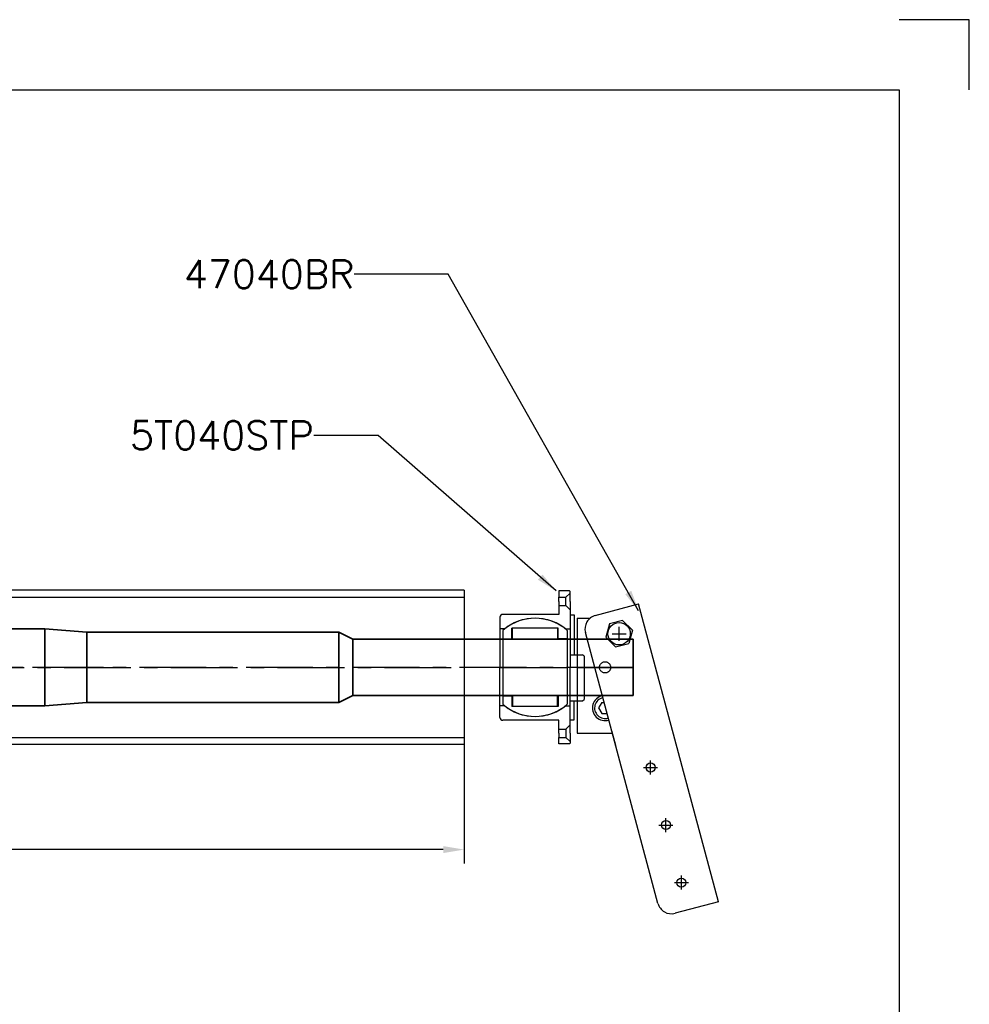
# Model space of a CAD drawing. Extents: x -2660 to 390, y -788 to 1212.
# Tile 5 of 5: x -288 to 390, y 510 to 1212. Entities that reach past the tile are written whole.
import ezdxf

# ---------------------------------------------------------------- set-up
doc = ezdxf.new("R2010")
doc.units = 0
doc.header["$LTSCALE"] = 1.5
doc.header["$PDMODE"] = 2
doc.header["$PDSIZE"] = 5
doc.linetypes.add('CENTER', pattern=[50.8, 31.75, -6.35, 6.35, -6.35])
doc.layers.get('0').update_dxf_attribs({"linetype": 'CONTINUOUS'})
doc.layers.get('DEFPOINTS').update_dxf_attribs({"linetype": 'CONTINUOUS'})
for name, color, linetype in [('Bearings', 1, 'CONTINUOUS'), ('Blade', 1, 'CONTINUOUS'), ('CENTER', 9, 'CENTER'), ('RAMME', 7, 'CONTINUOUS')]:
    doc.layers.add(name, color=color, linetype=linetype)
doc.layers.add('DIMS', color=7, linetype='CONTINUOUS', lineweight=15)
doc.layers.add('STOCK', color=5, linetype='CONTINUOUS', lineweight=35)
doc.styles.add('ROMANS', font='romans')
doc.dimstyles.new('Text 20', dxfattribs={"dimtxt": 20, "dimasz": 15, "dimexe": 10, "dimexo": 0, "dimgap": 0, "dimtad": 0, "dimdsep": 46, "dimtxsty": 'ROMANS', "dimcen": 10, "dimazin": 2, "dimtfac": 0.65, "dimtofl": 0, "dimtmove": 0, "dimatfit": 0, "dimfxl": 0, "dimtolj": 1, "dimarcsym": 0})

# ---------------------------------------------------------------- blocks, each defined once
blk = doc.blocks.new('*D31')
at = {"layer": 'DEFPOINTS', "color": 0}
for p in [(-1170.5, 695), (29.5, 695), (29.5, 620)]:
    blk.add_point(p, dxfattribs=at)
at = {"layer": 'DIMS', "color": 0, "lineweight": -2}
for p, q in [((-1170.5, 695), (-1170.5, 610)), ((29.5, 695), (29.5, 610)), ((-1155.5, 620), (-639.81, 620)), ((14.5, 620), (-572.19, 620))]:
    blk.add_line(p, q, dxfattribs=at)
at = {"layer": 'DIMS', "color": 0}
for points in [[(-1155.5, 622.5), (-1155.5, 617.5), (-1170.5, 620)], [(14.5, 622.5), (14.5, 617.5), (29.5, 620)]]:
    blk.add_solid(points, dxfattribs=at)
at = {"layer": 'DIMS', "color": 0, "insert": (-606, 620), "char_height": 20, "attachment_point": 5, "style": 'ROMANS'}
blk.add_mtext('\\A1;1200', dxfattribs=at)
blk = doc.blocks.new('RUD30')
at = {"layer": 'CENTER'}
blk.add_line((946.9, 0), (-972.3, 0), dxfattribs=at)
blk = doc.blocks.new('BALL040070')
for p, q in [((-26.38, 23), (26.38, 23)), ((-20.25, 23), (-20.25, 16.5)), ((20.25, 23), (20.25, 16.5)), ((-28, 16.5), (-28, -16.5)), ((-20.25, 16.5), (-28, 16.5)), ((-28, 16), (-20, 16)), ((-20, 16), (-20, -16)), ((20, 16), (20, -16)), ((28, 16), (20, 16)), ((20.25, 16.5), (28, 16.5)), ((28, 16.5), (28, -16.5)), ((-20, -16), (-28, -16)), ((-20.25, -16.5), (-28, -16.5)), ((-20.25, -23), (-20.25, -16.5)), ((20, -16), (28, -16)), ((20.25, -16.5), (28, -16.5)), ((20.25, -23), (20.25, -16.5)), ((-26.38, -23), (26.38, -23))]:
    blk.add_line(p, q)
for start, end in [(138.91767, 221.08233), (318.91767, 41.08233)]:
    blk.add_arc((0, 0), 35, start, end)
at = {"layer": 'CENTER'}
blk.add_line((0, -23), (0, 23), dxfattribs=at)
blk = doc.blocks.new('5T035STP-HOUSE')
for p, q in [((-8, 35), (-9, 34)), ((-9, 25), (-9, 34)), ((-8, 35), (23, 35)), ((24, 34), (23, 35)), ((24, 25), (24, 34)), ((-54, 25), (-54.5, 24.5)), ((-54.5, 24.5), (-54.5, 17)), ((-53, 25), (-54, 25)), ((-47, 25), (-53, 25)), ((-53, 25), (-50, 22)), ((-50, 17), (-50, 22)), ((-44, 22), (-50, 22)), ((-47, 25), (-41, 25)), ((-41, 25), (-44, 22)), ((-44, 17), (-44, 22)), ((-41, 25), (0, 25)), ((-37.5, 25), (-37.5, 28)), ((-37.5, 28), (-9, 28)), ((-27.5, 21.65), (-27.5, 25)), ((41, 25), (0, 25)), ((37.5, 28), (24, 28)), ((27.5, 21.65), (27.5, 25)), ((37.5, 25), (37.5, 28)), ((41, 25), (44, 22)), ((47, 25), (41, 25)), ((44, 22), (50, 22)), ((44, 17), (44, 22)), ((47, 25), (53, 25)), ((53, 25), (50, 22)), ((50, 17), (50, 22)), ((53, 25), (54, 25)), ((54, 25), (54.5, 24.5)), ((54.5, 24.5), (54.5, 17)), ((-54.5, 17), (-50, 17)), ((-47, 17), (-50, 17)), ((-47, 17), (-44, 17)), ((-44, 17), (-37.75, 17)), ((-37.75, 17), (-37.75, -23)), ((37.75, 17), (37.75, -23)), ((44, 17), (37.75, 17)), ((47, 17), (44, 17)), ((47, 17), (50, 17)), ((54.5, 17), (50, 17)), ((-35.75, -25), (-27.5, -25)), ((-27.5, -21.65), (-27.5, -25)), ((-27.5, -25), (0, -25)), ((27.5, -25), (0, -25)), ((27.5, -21.65), (27.5, -25)), ((35.75, -25), (27.5, -25))]:
    blk.add_line(p, q)
for centre, radius, start, end in [((0, 0), 35, 141.78679, 218.21321), ((0, 0), 35, 321.78679, 38.21321), ((-35.75, -23), 2, 180, 270), ((35.75, -23), 2, 270, 0)]:
    blk.add_arc(centre, radius, start, end)
at = {"layer": 'CENTER'}
blk.add_line((0, -25), (0, 25), dxfattribs=at)
blk = doc.blocks.new('5T040STP-SV')
for name in ['5T035STP-HOUSE', 'BALL040070']:
    blk.add_blockref(name, (0, -17))
blk = doc.blocks.new('47040BR-SV')
for p, q in [((167.17, 60.89), (-45.34, 3.95)), ((167.17, 60.89), (175.45, 29.98)), ((168.38, 17.74), (-24.81, -34.03)), ((-37.06, -26.96), (-45.34, 3.95)), ((-26.54, -0.52), (-33.48, -7.46)), ((-26.54, -0.52), (-17.06, -3.06)), ((-14.52, -12.54), (-17.06, -3.06)), ((-33.48, -7.46), (-30.94, -16.94)), ((-21.46, -19.48), (-14.52, -12.54)), ((45, -15.32), (55.5, -12.51)), ((-30.94, -16.94), (-21.46, -19.48)), ((25, -22.31), (25, -20.64)), ((33, -22.31), (33, -18.54)), ((47, -40), (47, -14.79)), ((25, -22.31), (29, -24.62)), ((29, -24.62), (33, -22.31)), ((-35, -40), (-35, -30.86)), ((-35, -40), (47, -40))]:
    blk.add_line(p, q)
for centre, radius in [((153.54, 34.47), 3.25), ((112.49, 23.47), 3.25), ((71.44, 12.47), 3.25), ((-24, -10), 8)]:
    blk.add_circle(centre, radius)
for centre, radius, start, end in [((165.79, 27.4), 10, 284.99999, 15.00062), ((29, -20), 9, 192.6018, 17.39838), ((29, -20), 7.5, 192.12103, 17.87915), ((-27.4, -24.37), 10, 194.99776, 285.00014)]:
    blk.add_arc(centre, radius, start, end)
for p in [(153.54, 34.47), (112.49, 23.47), (71.44, 12.47), (-24, -10)]:
    blk.add_point(p)
at = {"layer": 'CENTER'}
blk.add_line((0, -40), (0, 0), dxfattribs=at)
blk.add_circle((0, -20), 4, dxfattribs=at)

msp = doc.modelspace()

# ---------------------------------------------------------------- linework, layer by layer
at = {"layer": 'Bearings'}
for p, q in [((29.5, 805), (-1170.5, 805)), ((29.5, 805), (29.5, 695)), ((-1170.5, 800), (29.5, 800)), ((-1170.5, 700), (29.5, 700)), ((29.5, 695), (-1170.5, 695))]:
    msp.add_line(p, q, dxfattribs=at)
at = {"layer": 'CENTER'}
for p, q in [((150, 750), (-2075, 750)), ((-1170.5, 750), (29.5, 750))]:
    msp.add_line(p, q, dxfattribs=at)
at = {"layer": 'RAMME'}
for p, q in [((390, 1212), (340, 1212)), ((390, 1162), (390, 1212)), ((-2610, 1162), (340, 1162)), ((340, 1162), (340, -738)), ((340, 1162), (340, 1162))]:
    msp.add_line(p, q, dxfattribs=at)
at = {"layer": 'STOCK'}
for p, q in [((-1525, 777.5), (-270, 777.5)), ((-270, 777.5), (-270, 750)), ((-240, 775), (-270, 777.5)), ((-240, 775), (-240, 750)), ((-240, 775), (-60, 775)), ((-60, 775), (-50, 770)), ((-60, 775), (-60, 725)), ((150, 770), (-50, 770)), ((-50, 770), (-50, 750)), ((150, 750), (150, 770)), ((-270, 722.5), (-270, 750)), ((-240, 725), (-240, 750)), ((-50, 730), (-50, 750)), ((150, 750), (150, 730)), ((-240, 725), (-270, 722.5)), ((-240, 725), (-60, 725)), ((-60, 725), (-50, 730)), ((150, 730), (-50, 730)), ((-1525, 722.5), (-270, 722.5))]:
    msp.add_line(p, q, dxfattribs=at)

# ---------------------------------------------------------------- block references
at = {"layer": 'Bearings', "rotation": 270}
for name, p in [('5T040STP-SV', (97, 750)), ('47040BR-SV', (150, 750))]:
    msp.add_blockref(name, p, dxfattribs=at)
at = {"layer": 'Blade'}
msp.add_blockref('RUD30', (-1175, 750), dxfattribs=at)

# ---------------------------------------------------------------- texts
at = {"layer": 'DIMS', "char_height": 20, "attachment_point": 9, "style": 'ROMANS'}
for s, insert in [('47040BR', (-49, 1020.5)), ('5T040STP', (-78, 905.5))]:
    msp.add_mtext(s, dxfattribs=dict(at, insert=insert))

# ---------------------------------------------------------------- dimensions: what is measured, and where the dimension line sits
at = {"layer": 'DIMS'}
dim = msp.add_linear_dim(base=(29.5, 620), p1=(-1170.5, 695), p2=(29.5, 695), dimstyle='Text 20', dxfattribs=at)
dim.commit()
dim.dimension.update_dxf_attribs({"geometry": '*D31', "text_midpoint": (-606, 620), "dimtype": 160})

# ---------------------------------------------------------------- leaders
at = {"layer": 'DIMS', "annotation_type": 0, "has_hookline": 1, "hookline_direction": 1}
for points, text_width in [([(153.953, 790.338), (18, 1030.5), (-49, 1030.5)], 89.524), ([(95, 804.5), (-32, 915.5), (-78, 915.5)], 140)]:
    msp.add_leader(points, dimstyle='Text 20', override={"dimgap": 0, "dimtad": 0}, dxfattribs=dict(at, text_width=text_width))

doc.saveas('drawing.dxf')
